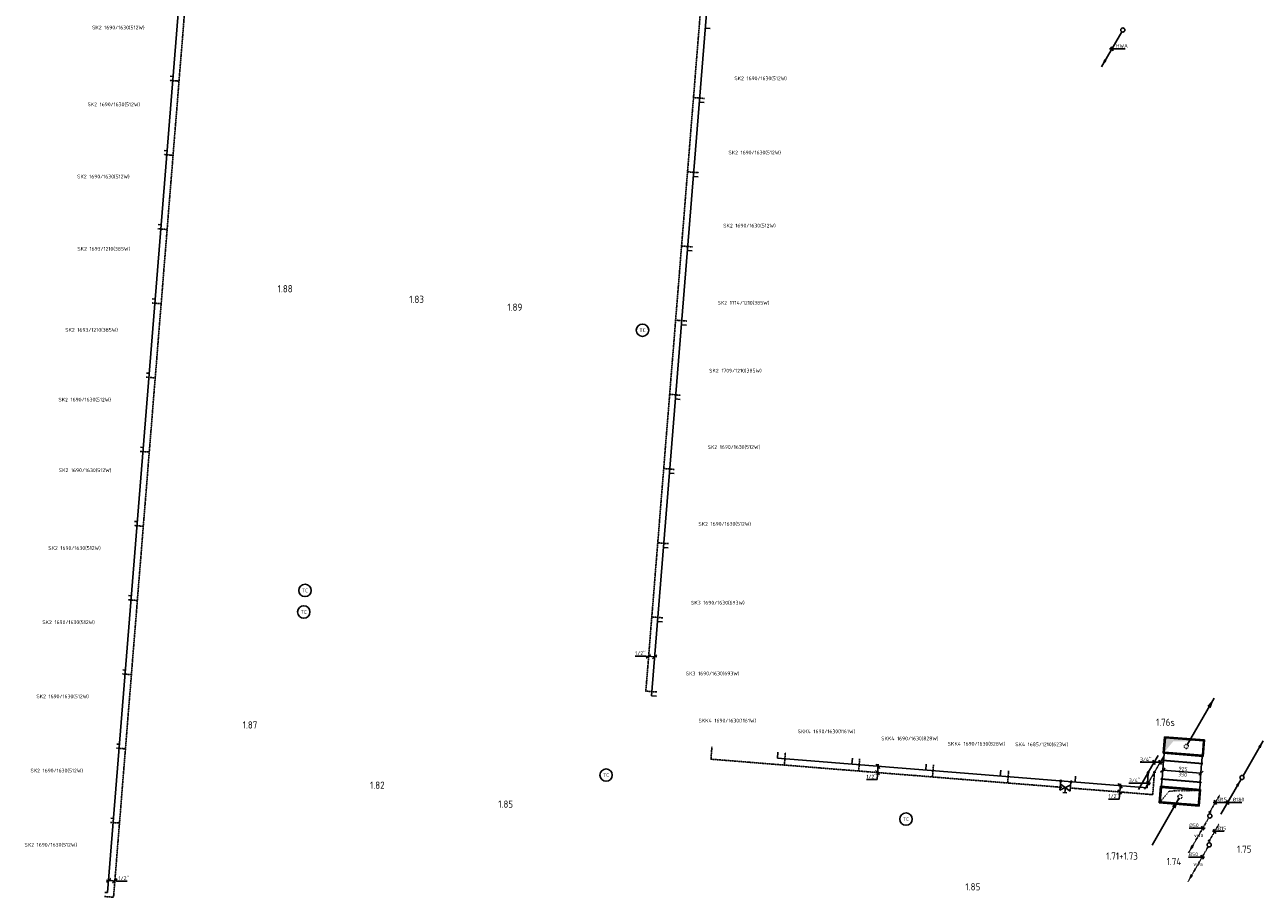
# Model space of a CAD drawing. Header units: millimetres. Extents: x -2687 to 63694, y -299 to 65068.
# Tile 3 of 7: x -2422 to 27519, y 23683 to 44782. Entities that reach past the tile are written whole.
import ezdxf
from ezdxf.enums import TextEntityAlignment as Align

# ---------------------------------------------------------------- set-up
doc = ezdxf.new("R2010")
doc.units = ezdxf.units.MM
for name, pattern in [('2322107', [2000, 1000, 1000]), ('2322107_a', [2000, 1000, 1000]), ('2322108', [7, 5, -2]), ('2322108_a', [7, 5, -2]), ('2322109', [10, 5, -2, 1, -2]), ('2322109_a', [10, 5, -2, 1, -2]), ('2322121', [2000, 1000, 1000]), ('2322121_a', [2000, 1000, 1000]), ('2322121A', [47, 40, -7]), ('2322121A_a', [19.5, 12.5, -7]), ('CENTER2', [28.575, 19.05, -3.175, 3.175, -3.175]), ('SMALL_DASH', [1.5, 0.5, -1])]:
    doc.linetypes.add(name, pattern=pattern)
for name, color, linetype in [('BL$2----', 7, 'Continuous'), ('bTuwkundig', 7, 'Continuous'), ('WL$1----', 4, 'Continuous'), ('WL5232--', 4, '2322121A'), ('WL524---', 4, '2322121'), ('WL531---', 5, '2322109'), ('WL561---', 4, 'Continuous'), ('WL561---_AANVOER', 1, '2322107'), ('WL561---_RETOUR', 5, '2322108'), ('WL570---_RETOUR', 4, 'SMALL_DASH'), ('WL570---_RETOUR_D', 4, 'Continuous'), ('WL570---_RETOUR_HL', 1, 'CENTER2'), ('WL740---', 4, 'Continuous'), ('WM5232--', 1, 'Continuous'), ('WM524---', 1, 'Continuous'), ('WM531---', 1, 'Continuous'), ('WM561---', 1, 'Continuous'), ('WM561---_AANVOER', 1, 'Continuous'), ('WM561---_RETOUR', 1, 'Continuous'), ('WM570---_RETOUR', 1, 'Continuous'), ('WT561---', 7, 'Continuous')]:
    doc.layers.add(name, color=color, linetype=linetype)
doc.styles.add('BURO-018', font='BUROFONT', dxfattribs={"height": 1.8})
doc.styles.add('BURO-025', font='Burofont.shx', dxfattribs={"height": 2.5})
doc.styles.add('STABICAD-018', font='ISOCP.SHX', dxfattribs={"height": 90})
doc.styles.add('STABICAD-035', font='ISOCP.SHX', dxfattribs={"height": 175})
doc.styles.get("Standard").update_dxf_attribs({"font": 'arial.ttf'})

# ---------------------------------------------------------------- blocks, each defined once
blk = doc.blocks.new('*U72')
at = {"linetype": '2322109'}
blk.add_hatch(color=2, dxfattribs=at).paths.add_polyline_path([(9, 15), (37, 100), (68, 82)], flags=0)
at = {"color": 2, "linetype": '2322109_a'}
blk.add_line((9, 15, 3000), (236, 409, 3000), dxfattribs=at)
at = {"color": 0, "linetype": '2322109'}
blk.add_line((0, 0), (0, 0, 3000), dxfattribs=at)
blk.add_circle((0, 0, 3000), 17.5, dxfattribs=at)
at = {"color": 2, "linetype": '2322109'}
blk.add_circle((0, 0, 3000), 17.5, dxfattribs=at)
at = {"layer": 'WL740---', "color": 2, "style": 'STABICAD-018'}
for tag, p in [('POSITIONCODE', (26228, 25893, 1499)), ('SECTIONCODE', (26228, 25893, 1499)), ('CODE', (26228, 25843)), ('FLOORCODE', (26278, 25743))]:
    blk.add_attdef(tag, p, '', height=1.2, dxfattribs=at)
blk = doc.blocks.new('*U73')
at = {"color": 0, "linetype": 'Continuous'}
for p, q in [((-58, 0), (15, 0)), ((-29, 50), (29, -50)), ((15, 0), (230, 0))]:
    blk.add_line(p, q, dxfattribs=at)
at = {"color": 0, "linetype": 'Continuous', "style": 'STABICAD-018'}
blk.add_text('%%c15', height=90, dxfattribs=at).set_placement((65, 25))
at = {"layer": 'WL740---', "color": 2, "style": 'STABICAD-018'}
blk.add_attdef('CODE', (26363, 25977), '', height=1.2, dxfattribs=at)
blk = doc.blocks.new('*U74')
at = {"linetype": '2322121A'}
blk.add_hatch(color=2, dxfattribs=at).paths.add_polyline_path([(-512, -888), (-451, -707), (-386, -744)], flags=0)
at = {"color": 0, "linetype": '2322121A'}
blk.add_line((0, 0), (0, 0, 1), dxfattribs=at)
at = {"color": 2, "linetype": '2322121A_a'}
blk.add_line((-512, -888, 1), (-25, -43, 1), dxfattribs=at)
at = {"color": 0, "linetype": '2322121A'}
blk.add_circle((0, 0, 1), 50, dxfattribs=at)
at = {"color": 2, "linetype": '2322121A'}
blk.add_circle((0, 0, 1), 50, dxfattribs=at)
at = {"layer": 'WL740---', "color": 2, "style": 'STABICAD-018'}
for tag, p in [('POSITIONCODE', (26228, 25798, 149)), ('SECTIONCODE', (26228, 25798, 149)), ('CODE', (26228, 25748, -1)), ('FLOORCODE', (26278, 25648, -1))]:
    blk.add_attdef(tag, p, '', height=1.8, dxfattribs=at)
blk = doc.blocks.new('*U75')
at = {"color": 0, "linetype": 'Continuous'}
for p, q in [((-97, 0), (-327, 0)), ((58, 0), (-97, 0)), ((29, -50), (-29, 50))]:
    blk.add_line(p, q, dxfattribs=at)
at = {"color": 0, "linetype": 'Continuous', "style": 'STABICAD-018'}
blk.add_text('%%c50', height=90, dxfattribs=at).set_placement((-327, 25))
at = {"layer": 'WL740---', "color": 2, "style": 'STABICAD-018'}
blk.add_attdef('CODE', (26057, 25352, -1), '', height=1.8, dxfattribs=at)
blk = doc.blocks.new('*U76')
at = {"linetype": '2322121'}
for points in [[(512, 888), (451, 707), (386, 744)], [(-25, -43), (-86, -224), (-151, -187)]]:
    blk.add_hatch(color=2, dxfattribs=at).paths.add_polyline_path(points, flags=0)
at = {"color": 2, "linetype": '2322121_a'}
for p, q in [((512, 888, 3000), (25, 43, 3000)), ((-25, -43, 3000), (-512, -888, 3000))]:
    blk.add_line(p, q, dxfattribs=at)
at = {"color": 0, "linetype": '2322121'}
blk.add_line((0, 0), (0, 0, 3000), dxfattribs=at)
blk.add_circle((0, 0, 3000), 50, dxfattribs=at)
at = {"color": 2, "linetype": '2322121'}
blk.add_circle((0, 0, 3000), 50, dxfattribs=at)
at = {"layer": 'BL$2----', "color": 2}
for tag in ['POSITIONCODE', 'SECTIONCODE']:
    blk.add_attdef(tag, (27007, 26728, 1499), '', height=1.8, dxfattribs=at)
at = {"layer": 'BL$2----', "color": 2, "style": 'STABICAD-018'}
for tag, p in [('CODE', (27007, 26678)), ('FLOORCODE', (27057, 26578))]:
    blk.add_attdef(tag, p, '', height=1.8, dxfattribs=at)
blk = doc.blocks.new('*U77')
at = {"color": 0, "linetype": 'Continuous'}
for p, q in [((-58, 0), (72, 0)), ((-29, 50), (29, -50)), ((72, 0), (347, 0))]:
    blk.add_line(p, q, dxfattribs=at)
at = {"color": 0, "linetype": 'Continuous', "style": 'STABICAD-018'}
blk.add_text('%%c180', height=90, dxfattribs=at).set_placement((122, 25))
at = {"layer": 'BL$2----', "color": 2}
blk.add_attdef('CODE', (26658, 25974), '', height=1.8, dxfattribs=at)
blk = doc.blocks.new('*U82')
at = {"color": 0, "linetype": 'Continuous'}
for p, q in [((0, 487, -3000), (5, 487, -3000)), ((0, -488, -3000), (0, 487, -3000)), ((5, -488, -3000), (5, 487, -3000)), ((5, 462, -3000), (447, 462, -3000)), ((452, 487, -3000), (447, 487, -3000)), ((447, -488, -3000), (447, 487, -3000)), ((452, -488, -3000), (452, 487, -3000)), ((0, -488, -3000), (5, -488, -3000)), ((5, -462, -3000), (447, -462, -3000)), ((452, -488, -3000), (447, -488, -3000))]:
    blk.add_line(p, q, dxfattribs=at)
at = {"layer": 'BL$2----', "color": 2}
for tag in ['CODE', 'POSITIONCODE', 'SECTIONCODE']:
    blk.add_attdef(tag, (25534, 26501, 3000), '', height=1.8, dxfattribs=at)
blk = doc.blocks.new('*U78')
at = {"color": 0, "linetype": 'Continuous'}
for p, q in [((-375, 487, -3000), (-370, 487, -3000)), ((-375, -488, -3000), (-375, 487, -3000)), ((-370, -488, -3000), (-370, 487, -3000)), ((-325, 462, -3000), (-370, 462, -3000)), ((-325, 462, -3000), (175, 462, -3000)), ((200, 487, -3000), (-200, 487, -3000)), ((-200, 487, -3000), (-200, 462, -3000)), ((175, -463, -3000), (175, 462, -3000)), ((200, -488, -3000), (200, 487, -3000)), ((-375, -488, -3000), (-370, -488, -3000)), ((-370, -463, -3000), (-325, -463, -3000)), ((-325, -463, -3000), (175, -463, -3000)), ((-200, -463, -3000), (-200, -488, -3000)), ((-200, -488, -3000), (200, -488, -3000))]:
    blk.add_line(p, q, dxfattribs=at)
at = {"layer": 'BL$2----', "color": 2}
for tag in ['CODE', 'POSITIONCODE', 'SECTIONCODE']:
    blk.add_attdef(tag, (25504, 26127, 3000), '', height=1.8, dxfattribs=at)
blk = doc.blocks.new('*U81')
at = {"color": 0, "linetype": 'Continuous'}
for p, q in [((-200, 487, -2625), (-200, -488, -2625)), ((200, 487, -2625), (-200, 487, -2625)), ((175, 462, -2625), (-175, 462, -2625)), ((-175, 462, -2625), (-175, -463, -2625)), ((175, -463, -2625), (175, 462, -2625)), ((200, -488, -2625), (200, 487, -2625)), ((-200, -488, -2625), (200, -488, -2625)), ((-175, -463, -2625), (175, -463, -2625))]:
    blk.add_line(p, q, dxfattribs=at)
at = {"layer": 'WL570---_RETOUR_HL', "linetype": 'SMALL_DASH'}
for p, q in [((175, 462, -2625), (-175, 462, -2625)), ((-175, 462, -2625), (-175, -463, -2625)), ((-102, -268, -2625), (-175, 462, -2625)), ((175, 462, -2625), (175, -463, -2625)), ((175, -463, -2625), (-102, -268, -2625)), ((-175, -463, -2625), (175, -463, -2625))]:
    blk.add_line(p, q, dxfattribs=at)
at = {"layer": 'BL$2----', "color": 2}
for tag in ['POSITIONCODE', 'SECTIONCODE', 'CODE']:
    blk.add_attdef(tag, (25504, 26127, 2625), '', height=1.8, rotation=173.5157, dxfattribs=at)
blk = doc.blocks.new('*U79')
at = {"color": 0, "linetype": 'Continuous'}
for p, q in [((-375, 487, -3000), (-370, 487, -3000)), ((-375, -488, -3000), (-375, 487, -3000)), ((-370, -488, -3000), (-370, 487, -3000)), ((-325, 462, -3000), (-370, 462, -3000)), ((-325, 462, -3000), (-200, 462, -3000)), ((-375, -488, -3000), (-370, -488, -3000)), ((-325, -463, -3000), (-370, -463, -3000)), ((-325, -463, -3000), (-200, -463, -3000))]:
    blk.add_line(p, q, dxfattribs=at)
at = {"layer": 'BL$2----', "color": 2}
for tag in ['CODE', 'POSITIONCODE', 'SECTIONCODE']:
    blk.add_attdef(tag, (25600, 27326, 3000), '', height=1.8, dxfattribs=at)
blk = doc.blocks.new('*U80')
at = {"linetype": 'Continuous'}
blk.add_hatch(color=0, dxfattribs=at).paths.add_polyline_path([(175, -463), (175, 462), (-175, 462), (102, 268)], flags=0)
at = {"color": 0, "linetype": 'Continuous'}
for p, q in [((-200, 487, -3375), (200, 487, -3375)), ((-200, -487, -3375), (-200, 487, -3375)), ((-175, 462, -3375), (175, 462, -3375)), ((-175, -463, -3375), (-175, 462, -3375)), ((175, 462, -3375), (175, -463, -3375)), ((200, 487, -3375), (200, -487, -3375)), ((200, -487, -3375), (-200, -487, -3375)), ((175, -463, -3375), (-175, -463, -3375))]:
    blk.add_line(p, q, dxfattribs=at)
at = {"layer": 'BL$2----', "color": 2}
for tag in ['CODE', 'POSITIONCODE', 'SECTIONCODE']:
    blk.add_attdef(tag, (25600, 27326, 3375), '', height=1.8, rotation=353.5157, dxfattribs=at)
blk = doc.blocks.new('*U83')
at = {"linetype": 'SMALL_DASH'}
blk.add_hatch(color=2, dxfattribs=at).paths.add_polyline_path([(675, 1169), (593, 928), (507, 978)], flags=0)
at = {"color": 2, "linetype": 'Continuous'}
blk.add_line((675, 1169, 3000), (25, 43, 3000), dxfattribs=at)
at = {"color": 0, "linetype": 'SMALL_DASH'}
blk.add_line((0, 0), (0, 0, 3000), dxfattribs=at)
blk.add_circle((0, 0, 3000), 50, dxfattribs=at)
at = {"color": 2, "linetype": 'SMALL_DASH'}
blk.add_circle((0, 0, 3000), 50, dxfattribs=at)
at = {"layer": 'BL$2----', "color": 2}
for tag in ['POSITIONCODE', 'SECTIONCODE']:
    blk.add_attdef(tag, (25659, 27479, 1499), '', height=1.8, dxfattribs=at)
at = {"layer": 'BL$2----', "color": 2, "style": 'STABICAD-018'}
for tag, p in [('CODE', (25659, 27429)), ('FLOORCODE', (25709, 27329))]:
    blk.add_attdef(tag, p, '', height=1.8, dxfattribs=at)
blk = doc.blocks.new('*U84')
at = {"linetype": 'SMALL_DASH'}
blk.add_hatch(color=2, dxfattribs=at).paths.add_polyline_path([(-25, -43), (-107, -285), (-193, -235)], flags=0)
at = {"color": 0, "linetype": 'SMALL_DASH'}
blk.add_line((0, 0), (0, 0, 1), dxfattribs=at)
at = {"color": 2, "linetype": 'Continuous'}
blk.add_line((-25, -43, 1), (-675, -1169, 1), dxfattribs=at)
at = {"color": 0, "linetype": 'SMALL_DASH'}
blk.add_circle((0, 0, 1), 50, dxfattribs=at)
at = {"color": 2, "linetype": 'SMALL_DASH'}
blk.add_circle((0, 0, 1), 50, dxfattribs=at)
at = {"layer": 'BL$2----', "color": 2}
for tag in ['POSITIONCODE', 'SECTIONCODE']:
    blk.add_attdef(tag, (25506, 26264, 149), '', height=1.8, dxfattribs=at)
at = {"layer": 'BL$2----', "color": 2, "style": 'STABICAD-018'}
for tag, p in [('CODE', (25506, 26214, -1)), ('FLOORCODE', (25556, 26114, -1))]:
    blk.add_attdef(tag, p, '', height=1.8, dxfattribs=at)
blk = doc.blocks.new('*U85')
at = {"color": 0, "linetype": 'Continuous'}
for p, q in [((-407, 83, -3000), (-515, -9, -3000)), ((461, -37, -3000), (-461, 37, -3000)), ((515, 9, -3000), (407, -83, -3000))]:
    blk.add_line(p, q, dxfattribs=at)
at = {"color": 0, "linetype": 'Continuous', "style": 'STABICAD-018'}
for s, p in [('925', (-82, 32, -3000)), ('350', (-90, -108, -3000))]:
    blk.add_text(s, height=90, rotation=355.4125, dxfattribs=at).set_placement(p)
at = {"layer": 'BL$2----', "color": 2}
blk.add_attdef('CODE', (25552, 26719, 3000), '', height=1.8, dxfattribs=at)
blk = doc.blocks.new('PI_SYM138')
at = {"color": 0, "linetype": 'Continuous'}
for p, q in [((-2.5, 1.5), (2.5, -1.5)), ((-2.5, -3), (-2.5, 1.5)), ((2.5, 1.5), (-2.5, -1.5)), ((-1, 2.5), (1, 2.5)), ((0, 0), (0, 2.5)), ((2.5, -3), (2.5, 1.5)), ((-3, -3.5), (-2, -2.5)), ((-3, -2.5), (-2, -3.5)), ((2, -3.5), (3, -2.5)), ((2, -2.5), (3, -3.5))]:
    blk.add_line(p, q, dxfattribs=at)
at = {"color": 0, "linetype": 'Continuous', "style": 'BURO-018'}
blk.add_attdef('PRODUCTCODE', text='', height=1.8, dxfattribs=at).set_placement((0, 0), align=Align.MIDDLE)
blk = doc.blocks.new('*U87')
at = {"color": 0, "linetype": 'Continuous'}
for p, q in [((46, -54), (-46, 54)), ((4, 50), (-25, -317)), ((34, -203), (-58, -96)), ((-25, -317), (-282, -317))]:
    blk.add_line(p, q, dxfattribs=at)
at = {"color": 0, "linetype": 'Continuous', "style": 'STABICAD-018'}
blk.add_text("1/2''", height=90, dxfattribs=at).set_placement((-282, -292))
at = {"layer": 'BL$2----', "color": 2, "style": 'STABICAD-018'}
blk.add_attdef('CODE', (18207, 26847), '', height=1.2, dxfattribs=at)
blk = doc.blocks.new('*U90')
at = {"color": 0, "linetype": 'Continuous'}
for p, q in [((46, -54), (-46, 54)), ((4, 50), (-26, -322)), ((34, -203), (-58, -96)), ((-26, -322), (-283, -322))]:
    blk.add_line(p, q, dxfattribs=at)
at = {"color": 0, "linetype": 'Continuous', "style": 'STABICAD-018'}
blk.add_text("1/2''", height=90, dxfattribs=at).set_placement((-283, -297))
at = {"layer": 'BL$2----', "color": 2}
blk.add_attdef('CODE', (24062, 26378), '', height=1.2, dxfattribs=at)
blk = doc.blocks.new('*U89')
at = {"color": 0, "linetype": 'Continuous'}
for p, q in [((-181, 0), (-465, 0)), ((58, 0), (-181, 0)), ((29, -50), (-29, 50))]:
    blk.add_line(p, q, dxfattribs=at)
at = {"color": 0, "linetype": 'Continuous', "style": 'STABICAD-018'}
blk.add_text("3/4''", height=90, dxfattribs=at).set_placement((-465, 25))
at = {"layer": 'BL$2----', "color": 2}
blk.add_attdef('CODE', (24737, 26441), '', height=1.2, dxfattribs=at)
blk = doc.blocks.new('*U86')
at = {"linetype": '2322107'}
for points in [[(9, 15), (37, 100), (68, 82)], [(-236, -409), (-208, -325), (-177, -342)]]:
    blk.add_hatch(color=2, dxfattribs=at).paths.add_polyline_path(points, flags=0)
at = {"color": 2, "linetype": '2322107_a'}
for p, q in [((9, 15, 3001), (236, 409, 3001)), ((-236, -409, 3001), (-9, -15, 3001))]:
    blk.add_line(p, q, dxfattribs=at)
at = {"color": 0, "linetype": '2322107'}
blk.add_line((0, 0), (0, 0, 3001), dxfattribs=at)
at = {"color": 2, "linetype": '2322107'}
blk.add_circle((0, 0, 3001), 17.5, dxfattribs=at)
at = {"color": 0, "linetype": '2322107'}
blk.add_arc((0, 0, 3001), 17.5, 60, 240, dxfattribs=at)
at = {"layer": 'BL$2----', "color": 2}
for tag in ['SECTIONCODE', 'POSITIONCODE']:
    blk.add_attdef(tag, (24740, 26851, 1499), '', height=1.2, dxfattribs=at)
at = {"layer": 'BL$2----', "color": 2, "style": 'STABICAD-018'}
for tag, p in [('CODE', (24740, 26801, -1)), ('FLOORCODE', (24790, 26701, -1))]:
    blk.add_attdef(tag, p, '', height=1.2, dxfattribs=at)
blk = doc.blocks.new('*U88')
at = {"linetype": '2322108'}
for points in [[(236, 409), (208, 325), (177, 342)], [(-9, -15), (-37, -100), (-68, -82)]]:
    blk.add_hatch(color=2, dxfattribs=at).paths.add_polyline_path(points, flags=0)
at = {"color": 2, "linetype": '2322108_a'}
for p, q in [((236, 409, 3001), (9, 15, 3001)), ((-9, -15, 3001), (-236, -409, 3001))]:
    blk.add_line(p, q, dxfattribs=at)
at = {"color": 0, "linetype": '2322108'}
blk.add_line((0, 0), (0, 0, 3001), dxfattribs=at)
at = {"color": 2, "linetype": '2322108'}
blk.add_circle((0, 0, 3001), 17.5, dxfattribs=at)
at = {"color": 0, "linetype": '2322108'}
blk.add_arc((0, 0, 3001), 17.5, 60, 240, dxfattribs=at)
at = {"layer": 'BL$2----', "color": 2}
for tag in ['POSITIONCODE', 'SECTIONCODE']:
    blk.add_attdef(tag, (24889, 26855, 1499), '', height=1.2, dxfattribs=at)
at = {"layer": 'BL$2----', "color": 2, "style": 'STABICAD-018'}
for tag, p in [('CODE', (24889, 26805, -1)), ('FLOORCODE', (24939, 26705, -1))]:
    blk.add_attdef(tag, p, '', height=1.2, dxfattribs=at)
blk = doc.blocks.new('*U91')
at = {"color": 0, "linetype": 'Continuous'}
for p, q in [((-203, 0), (-487, 0)), ((58, 0), (-203, 0)), ((-118, -50), (-176, 50)), ((29, -50), (-29, 50))]:
    blk.add_line(p, q, dxfattribs=at)
at = {"color": 0, "linetype": 'Continuous', "style": 'STABICAD-018'}
blk.add_text("3/4''", height=90, dxfattribs=at).set_placement((-487, 25))
at = {"layer": 'BL$2----', "color": 2}
blk.add_attdef('CODE', (25028, 26946, 3000), '', height=1.2, dxfattribs=at)
blk = doc.blocks.new('*U100')
at = {"color": 0, "linetype": 'Continuous'}
for p, q in [((-54, -46), (54, 46)), ((-50, 4), (193, -15)), ((96, -58), (203, 34)), ((193, -15), (450, -15))]:
    blk.add_line(p, q, dxfattribs=at)
at = {"color": 0, "linetype": 'Continuous', "style": 'STABICAD-018'}
blk.add_text("1/2''", height=90, dxfattribs=at).set_placement((243, 10))
at = {"layer": 'WM5232--', "color": 2, "style": 'STABICAD-018'}
blk.add_attdef('CODE', (-395, 24090), '', height=1.2, dxfattribs=at)
blk = doc.blocks.new('*U165')
at = {"color": 0, "linetype": 'Continuous'}
for p, q in [((-211, 17), (-468, 17)), ((50, -4), (-211, 17)), ((-203, -34), (-96, 58)), ((-54, -46), (54, 46))]:
    blk.add_line(p, q, dxfattribs=at)
at = {"color": 0, "linetype": 'Continuous', "style": 'STABICAD-018'}
blk.add_text("1/2''", height=90, dxfattribs=at).set_placement((-468, 42))
at = {"layer": 'BL$2----', "color": 2}
blk.add_attdef('CODE', (12805, 29497), '', height=1.2, dxfattribs=at)
blk = doc.blocks.new('*U168')
at = {"linetype": '2322121'}
blk.add_hatch(color=2, dxfattribs=at).paths.add_polyline_path([(-512, -888), (-451, -707), (-386, -744)], flags=0)
at = {"color": 0, "linetype": '2322121'}
blk.add_line((0, 0), (0, 0, 1), dxfattribs=at)
at = {"color": 2, "linetype": '2322121_a'}
blk.add_line((-512, -888, 1), (-25, -43, 1), dxfattribs=at)
at = {"color": 2, "linetype": '2322121'}
blk.add_circle((0, 0, 1), 50, dxfattribs=at)
at = {"layer": 'WM561---', "color": 2, "style": 'STABICAD-018'}
for tag, p in [('POSITIONCODE', (24124, 44806, 149)), ('SECTIONCODE', (24124, 44806, 149)), ('CODE', (24124, 44756, -1)), ('FLOORCODE', (24174, 44656, -1))]:
    blk.add_attdef(tag, p, '', height=1.8, dxfattribs=at)
blk = doc.blocks.new('*U171')
at = {"color": 0, "linetype": 'Continuous'}
for p, q in [((-58, 0), (47, 0)), ((-29, 50), (29, -50)), ((47, 0), (322, 0))]:
    blk.add_line(p, q, dxfattribs=at)
at = {"color": 0, "linetype": 'Continuous', "style": 'STABICAD-018'}
blk.add_text('HWA', height=90, dxfattribs=at).set_placement((97, 25))
at = {"layer": 'WM561---', "color": 2, "style": 'STABICAD-018'}
blk.add_attdef('CODE', (23861, 44201, -1), '', height=1.8, dxfattribs=at)
blk = doc.blocks.new('MD_SYM527')
at = {"color": 0, "linetype": 'Continuous'}
blk.add_circle((0, 0), 3, dxfattribs=at)
at = {"color": 0, "style": 'BURO-025'}
blk.add_attdef('CODE', text='', height=2.5, dxfattribs=at).set_placement((0, 4.93), align=Align.MIDDLE)
blk.add_attdef('SIGNAL_HIGH', (6.03, 6.3), '', height=2.5, dxfattribs=at)
blk.add_attdef('SIGNAL_LOW', text='', height=2.5, dxfattribs=at).set_placement((6.25, 3.27), align=Align.TOP_LEFT)

msp = doc.modelspace()

# ---------------------------------------------------------------- linework, layer by layer
at = {"layer": 'WL561---_AANVOER', "linetype": '2322107'}
for p, q in [((-418, 23794), (1885, 52502)), ((14318, 48292), (12729, 28555)), ((14147, 44694), (14029, 44703)), ((1093, 43537), (1162, 43531)), ((14002, 42900), (13884, 42909)), ((950, 41742), (1019, 41737)), ((13858, 41105), (13740, 41115)), ((806, 39948), (875, 39943)), ((13713, 39311), (13595, 39321)), ((662, 38154), (731, 38148)), ((13573, 37517), (13455, 37526)), ((519, 36360), (588, 36354)), ((13425, 35723), (13307, 35732)), ((375, 34565), (444, 34560)), ((13280, 33929), (13162, 33938)), ((232, 32771), (301, 32766)), ((13136, 32134), (13018, 32144)), ((88, 30977), (157, 30971)), ((12992, 30340), (12874, 30350)), ((-55, 29183), (14, 29177)), ((12847, 28546), (12729, 28555)), ((-199, 27388), (-130, 27383)), ((15776, 27042), (15788, 27191)), ((15776, 27042), (24710, 26326)), ((17577, 26898), (17589, 27046)), ((19359, 26755), (19371, 26903)), ((21161, 26610), (21173, 26759)), ((24710, 26326), (24739, 26684)), ((22971, 26465), (22983, 26613)), ((-343, 25594), (-274, 25589)), ((-486, 23800), (-418, 23794))]:
    msp.add_line(p, q, dxfattribs=at)
at = {"layer": 'WL561---_RETOUR', "linetype": '2322108'}
for p, q in [((-276, 23683), (2027, 52390)), ((14177, 48403), (12593, 28667)), ((1304, 43419), (1085, 43437)), ((14010, 42999), (13743, 43021)), ((1160, 41625), (942, 41643)), ((13866, 41205), (13598, 41226)), ((1017, 39831), (798, 39849)), ((13721, 39411), (13454, 39432)), ((873, 38037), (654, 38054)), ((13581, 37617), (13313, 37638)), ((730, 36242), (511, 36260)), ((13433, 35822), (13165, 35844)), ((586, 34448), (367, 34466)), ((13288, 34028), (13021, 34050)), ((443, 32654), (224, 32671)), ((13144, 32234), (12877, 32255)), ((299, 30860), (80, 30877)), ((13000, 30440), (12732, 30461)), ((155, 29065), (-63, 29083)), ((12855, 28646), (12588, 28667)), ((11, 27271), (-207, 27289)), ((14167, 27021), (14191, 27317)), ((14167, 27021), (22648, 26341)), ((15942, 26879), (15966, 27175)), ((17738, 26735), (17762, 27031)), ((19524, 26591), (19547, 26887)), ((21340, 26446), (21363, 26742)), ((24848, 26164), (24888, 26688)), ((22860, 26324), (24848, 26164)), ((-132, 25477), (-351, 25494)), ((-277, 23683), (-494, 23700))]:
    msp.add_line(p, q, dxfattribs=at)

# ---------------------------------------------------------------- block references
at = {"layer": 'WL$1----', "color": 2, "linetype": 'Continuous'}
ref = msp.add_blockref('MD_SYM527', (12513, 37394), dxfattribs=dict(at, xscale=50, yscale=50))
ref.add_attrib('CODE', 'TC', dxfattribs={"layer": '0', "color": 1, "linetype": 'Continuous', "height": 90, "style": 'STABICAD-018'}).set_placement((12513, 37394), align=Align.MIDDLE)
ref = msp.add_blockref('MD_SYM527', (4353, 31102), dxfattribs=dict(at, xscale=50, yscale=50))
ref.add_attrib('CODE', 'TC', dxfattribs={"layer": '0', "color": 1, "linetype": 'Continuous', "height": 90, "style": 'STABICAD-018'}).set_placement((4353, 31102), align=Align.MIDDLE)
ref = msp.add_blockref('MD_SYM527', (4323, 30581), dxfattribs=dict(at, xscale=50, yscale=50))
ref.add_attrib('CODE', 'TC', dxfattribs={"layer": '0', "color": 1, "linetype": 'Continuous', "height": 90, "style": 'STABICAD-018'}).set_placement((4323, 30581), align=Align.MIDDLE)
ref = msp.add_blockref('MD_SYM527', (11632, 26637), dxfattribs=dict(at, xscale=50, yscale=50))
ref.add_attrib('CODE', 'TC', dxfattribs={"layer": '0', "color": 1, "linetype": 'Continuous', "height": 90, "style": 'STABICAD-018'}).set_placement((11632, 26637), align=Align.MIDDLE)
ref = msp.add_blockref('MD_SYM527', (18883, 25572), dxfattribs=dict(at, xscale=50, yscale=50))
ref.add_attrib('CODE', 'TC', dxfattribs={"layer": '0', "color": 1, "linetype": 'Continuous', "height": 90, "style": 'STABICAD-018'}).set_placement((18883, 25572), align=Align.MIDDLE)
at = {"layer": 'WL5232--', "linetype": '2322121A'}
for p in [(26228, 25648, -1), (26213, 24949, -1)]:
    msp.add_blockref('*U74', p, dxfattribs=at)
at = {"layer": 'WL524---', "linetype": '2322121'}
for name, p in [('*U168', (24124, 44656, -1)), ('*U76', (27007, 26578))]:
    msp.add_blockref(name, p, dxfattribs=at)
at = {"layer": 'WL531---', "linetype": '2322109'}
for p in [(26228, 25743), (26213, 25044)]:
    msp.add_blockref('*U72', p, dxfattribs=at)
at = {"layer": 'WL561---', "color": 2, "linetype": 'Continuous', "extrusion": (0, 0, -1), "xscale": 50, "yscale": 50, "zscale": 50, "rotation": 184.5873065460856}
msp.add_blockref('PI_SYM138', (-22735, 26334), dxfattribs=at)
at = {"layer": 'WL561---_AANVOER', "linetype": '2322107'}
msp.add_blockref('*U86', (24740, 26701, -1), dxfattribs=at)
at = {"layer": 'WL561---_RETOUR', "linetype": '2322108'}
msp.add_blockref('*U88', (24889, 26705, -1), dxfattribs=at)
at = {"layer": 'WL570---_RETOUR', "linetype": 'SMALL_DASH'}
for name, p in [('*U83', (25659, 27329)), ('*U84', (25506, 26114, -1))]:
    msp.add_blockref(name, p, dxfattribs=at)
at = {"layer": 'WL570---_RETOUR_D', "linetype": 'Continuous'}
for name, p, rotation in [('*U80', (25600, 27326, 3375), 85.41248334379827), ('*U82', (25534, 26501, 3000), 85.41248334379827), ('*U79', (25600, 27326, 3000), 85.41248334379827), ('*U78', (25504, 26127, 3000), 265.4124833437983), ('*U81', (25504, 26127, 2625), 265.4124833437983)]:
    msp.add_blockref(name, p, dxfattribs=dict(at, rotation=rotation))
at = {"layer": 'WM5232--', "linetype": 'Continuous'}
for p in [(26057, 25352, -1), (26042, 24653, -1)]:
    msp.add_blockref('*U75', p, dxfattribs=at)
at = {"layer": 'WM524---', "linetype": 'Continuous'}
for name, p in [('*U171', (23861, 44201, -1)), ('*U77', (26658, 25974))]:
    msp.add_blockref(name, p, dxfattribs=at)
at = {"layer": 'WM531---', "linetype": 'Continuous'}
for p in [(26363, 25977), (26348, 25278)]:
    msp.add_blockref('*U73', p, dxfattribs=at)
at = {"layer": 'WM561---_AANVOER', "linetype": 'Continuous'}
for name, p in [('*U165', (12805, 29497)), ('*U91', (25028, 26946, 3000)), ('*U87', (18207, 26847)), ('*U90', (24062, 26378))]:
    msp.add_blockref(name, p, dxfattribs=at)
at = {"layer": 'WM561---_RETOUR', "linetype": 'Continuous'}
for name, p in [('*U89', (24737, 26441)), ('*U100', (-395, 24090))]:
    msp.add_blockref(name, p, dxfattribs=at)
at = {"layer": 'WM570---_RETOUR', "linetype": 'Continuous'}
msp.add_blockref('*U85', (25552, 26719, 3000), dxfattribs=at)

# ---------------------------------------------------------------- texts
at = {"layer": 'bTuwkundig', "color": 3, "style": 'STABICAD-035'}
for s, p in [('1.88', (3692, 38310, -500)), ('1.83', (6873, 38055, -500)), ('1.89', (9247, 37864, -500)), ('1.87', (2846, 27762, -500)), ('1.76s', (24926, 27826, -500)), ('1.82', (5927, 26305, -500)), ('1.85', (9025, 25846, -500)), ('1.75', (26886, 24758, -500)), ('1.71+1.73', (23721, 24591, -500)), ('1.74', (25183, 24459, -500)), ('1.85', (20321, 23847, -500))]:
    msp.add_text(s, height=175, dxfattribs=at).set_placement(p)
at = {"layer": 'WL5232--', "color": 2, "style": 'STABICAD-018'}
for p in [(25959, 25182), (25945, 24484)]:
    msp.add_text('vwa', height=90, dxfattribs=at).set_placement(p, align=Align.MIDDLE_CENTER)
at = {"layer": 'WT561---', "color": 1, "style": 'STABICAD-018'}
for s, p in [('SK2 1690/1630(512W)', (-794, 44670)), ('SK2 1690/1630(512W)', (14734, 43441)), ('SK2 1690/1630(512W)', (-905, 42812)), ('SK2 1690/1630(512W)', (14590, 41647)), ('SK2 1690/1630(512W)', (-1156, 41066)), ('SK2 1690/1630(512W)', (14464, 39879)), ('SK2 1693/1210(385W)', (-1150, 39319)), ('SK2 1714/1210(385W)', (14327, 38014)), ('SK2 1693/1210(385W)', (-1444, 37358)), ('SK2 1709/1210(385W)', (14124, 36372)), ('SK2 1690/1630(512W)', (-1608, 35671)), ('SK2 1690/1630(512W)', (14087, 34525)), ('SK2 1690/1630(512W)', (-1598, 33964)), ('SK2 1690/1630(512W)', (13865, 32666)), ('SK2 1690/1630(512W)', (-1854, 32083)), ('SK3 1690/1630(693W)', (13686, 30761)), ('SK2 1690/1630(512W)', (-1997, 30289)), ('SK3 1690/1630(693W)', (13560, 29049)), ('SK2 1690/1630(512W)', (-2141, 28495)), ('SKK4 1690/1630(1161W)', (13867, 27909)), ('SKK4 1690/1630(1161W)', (16262, 27649)), ('SKK4 1690/1630(828W)', (18283, 27477)), ('SKK4 1690/1630(828W)', (19891, 27349)), ('SK4 1685/1210(623W)', (21524, 27335)), ('SK2 1690/1630(512W)', (-2284, 26701)), ('SK2 1690/1630(512W)', (-2428, 24906))]:
    msp.add_text(s, height=90, dxfattribs=at).set_placement(p)

doc.saveas('drawing.dxf')
